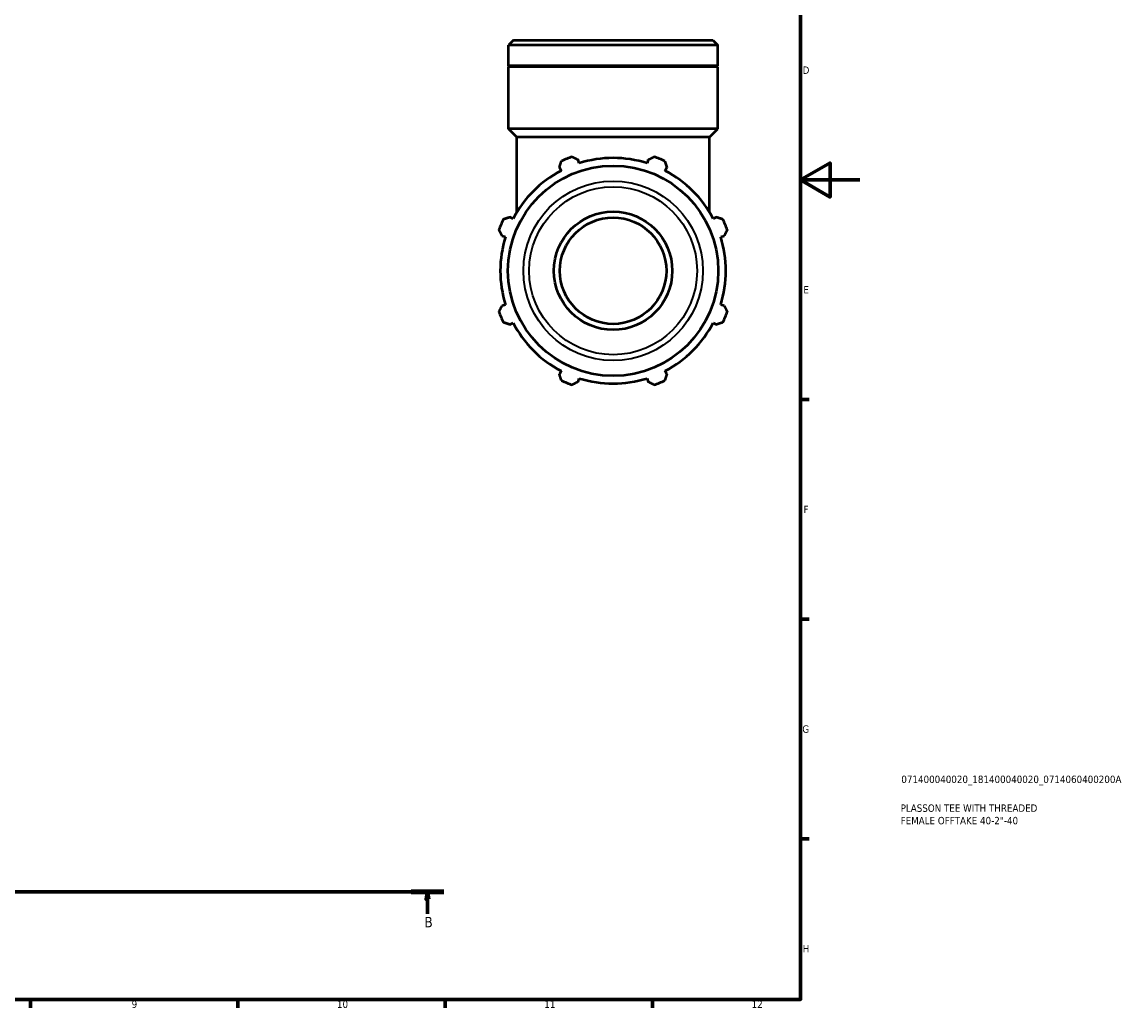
# Model space of a CAD drawing. Header units: millimetres. Extents: x 0 to 931, y 0 to 947.
# Tile 4 of 6: x 558 to 931, y 17 to 350. Entities that reach past the tile are written whole.
import ezdxf

# ---------------------------------------------------------------- set-up
doc = ezdxf.new("R2010")
doc.units = ezdxf.units.MM
doc.linetypes.add('CHAIN', pattern=[0.7087, 0.4724, -0.0591, 0.1181, -0.0591])
for name, color, linetype, lineweight in [('Border (ISO)', 7, 'Continuous', 70), ('Section Line (ISO)', 7, 'CHAIN', 70), ('Title (ISO)', 7, 'Continuous', 50), ('Visible (ISO)', 7, 'Continuous', 50), ('Visible Narrow (ISO)', 7, 'Continuous', 35)]:
    doc.layers.add(name, color=color, linetype=linetype, lineweight=lineweight)
doc.styles.add('Label Text (ISO)', font='tahoma.ttf')
doc.styles.add('Note Text (ISO)', font='tahoma.ttf')

# ---------------------------------------------------------------- blocks, each defined once
blk = doc.blocks.new('Borders Default Border')
at = {"layer": 'Border (ISO)'}
for p, q in [((821, 222.75), (823.9, 222.75)), ((821, 148.5), (823.9, 148.5)), ((821, 74.25), (823.9, 74.25)), ((560.67, 20), (560.67, 17.1)), ((630.75, 20), (630.75, 17.1)), ((700.83, 20), (700.83, 17.1)), ((770.92, 20), (770.92, 17.1))]:
    blk.add_line(p, q, dxfattribs=at)
at = {"layer": 'Border (ISO)', "flags": 128}
for points in [[(20, 20), (20, 574), (821, 574), (821, 20), (20, 20)], [(841, 297), (821, 297), (831, 302.77), (831, 291.23), (821, 297)]]:
    blk.add_lwpolyline(points, dxfattribs=at)
at = {"layer": 'Border (ISO)', "color": 232, "true_color": 0xca0064, "char_height": 2.5, "attachment_point": 7, "style": 'Note Text (ISO)'}
for s, insert in [('D', (821.73, 332.88)), ('E', (821.94, 258.63)), ('F', (822, 184.38)), ('G', (821.61, 110.08)), ('H', (821.74, 35.88)), ('9', (594.88, 17.05)), ('10', (664.29, 17.05)), ('11', (734.37, 17.1)), ('12', (804.46, 17.1))]:
    blk.add_mtext(s, dxfattribs=dict(at, insert=insert))
blk = doc.blocks.new('Title Blocks ISO')
at = {"layer": 'Title (ISO)', "color": 232, "true_color": 0xca0064, "style": 'Note Text (ISO)'}
for tag, p in [('PART_NUMBER_001', (34.08, 73.13)), ('DESCRIPTION_001', (33.84, 63.4)), ('DESCRIPTION_002', (33.84, 59.18))]:
    blk.add_attdef(tag, p, '', height=2.5, dxfattribs=at)
blk = doc.blocks.new('2dTransSection0')
at = {"layer": 'Section Line (ISO)', "linetype": 'CHAIN'}
blk.add_line((242.34, 56.35), (700.37, 56.35), dxfattribs=at)
at = {"layer": 'Section Line (ISO)', "linetype": 'Continuous', "lineweight": 140}
blk.add_line((689.42, 56.35), (700.37, 56.35), dxfattribs=at)
at = {"layer": 'Section Line (ISO)', "linetype": 'Continuous'}
for p, q in [((694.9, 56.35), (694.4, 53.85)), ((694.9, 53.85), (694.9, 56.35)), ((695.4, 53.85), (694.9, 56.35)), ((694.4, 53.85), (695.4, 53.85)), ((694.9, 48.93), (694.9, 53.85))]:
    blk.add_line(p, q, dxfattribs=at)
at = {"layer": 'Section Line (ISO)', "linetype": 'Continuous', "flags": 128}
blk.add_lwpolyline([(695.4, 53.85), (694.9, 56.35), (694.4, 53.85), (695.4, 53.85)], dxfattribs=at)
at = {"layer": 'Section Line (ISO)'}
blk.add_solid([(695.4, 53.85), (694.9, 56.35), (694.4, 53.85), (695.4, 53.85)], dxfattribs=at)
at = {"layer": 'Section Line (ISO)', "insert": (693.83, 44.35), "char_height": 3.5, "attachment_point": 7, "style": 'Label Text (ISO)'}
blk.add_mtext('B', dxfattribs=at)

msp = doc.modelspace()

# ---------------------------------------------------------------- linework, layer by layer
at = {"layer": 'Visible (ISO)'}
for p, q in [((723.931, 344.306), (722.231, 342.606)), ((723.931, 344.306), (791.351, 344.306)), ((791.351, 344.306), (793.051, 342.606)), ((722.231, 335.606), (722.231, 342.606)), ((793.051, 342.606), (722.231, 342.606)), ((793.051, 335.606), (793.051, 342.606)), ((793.051, 335.606), (722.231, 335.606)), ((722.531, 335.306), (722.231, 335.606)), ((793.051, 335.306), (722.231, 335.306)), ((722.231, 314.306), (722.231, 335.306)), ((792.751, 335.306), (793.051, 335.606)), ((793.051, 314.306), (793.051, 335.306)), ((793.051, 314.306), (722.231, 314.306)), ((725.064, 311.473), (722.231, 314.306)), ((790.218, 311.473), (793.051, 314.306)), ((790.218, 311.473), (725.064, 311.473)), ((725.064, 286.121), (725.064, 311.473)), ((790.218, 286.121), (790.218, 311.473)), ((746.175, 302.671), (745.805, 303.844)), ((769.477, 303.844), (769.107, 302.671)), ((739.466, 301.219), (740.034, 300.128)), ((775.247, 300.128), (775.815, 301.219)), ((723.819, 283.912), (722.728, 284.48)), ((792.554, 284.48), (791.463, 283.912)), ((720.103, 278.142), (721.276, 277.772)), ((794.006, 277.772), (795.179, 278.142)), ((721.276, 254.84), (720.103, 254.47)), ((795.179, 254.47), (794.006, 254.84)), ((722.728, 248.132), (723.819, 248.7)), ((791.463, 248.7), (792.554, 248.132)), ((740.034, 232.484), (739.466, 231.393)), ((775.815, 231.393), (775.247, 232.484)), ((745.805, 228.768), (746.175, 229.941)), ((769.107, 229.941), (769.477, 228.768))]:
    msp.add_line(p, q, dxfattribs=at)
for radius in [35.535, 20, 18]:
    msp.add_circle((757.641, 266.306), radius, dxfattribs=at)
for radius, start, end in [(41, 109.79198, 115.20802), (38.13, 72.5, 107.5), (41, 64.79198, 70.20802), (38.13, 117.5, 152.5), (38.13, 27.5, 62.5), (41, 154.79198, 160.20802), (41, 19.79198, 25.20802), (38.13, 162.5, 197.5), (38.13, 342.5, 17.5), (41, 199.79198, 205.20802), (41, 334.79198, 340.20802), (38.13, 207.5, 242.5), (38.13, 297.5, 332.5), (41, 244.79198, 250.20802), (38.13, 252.5, 287.5), (41, 289.79198, 295.20802)]:
    msp.add_arc((757.641, 266.306), radius, start, end, dxfattribs=at)
for points, weights in [([(739.466, 301.219), (739.815, 302.288), (740.179, 303.401)], [1.00222338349, 1.00151994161, 1]), ([(743.758, 304.884), (744.802, 304.354), (745.805, 303.844)], [1, 1.00151994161, 1.00222338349]), ([(769.477, 303.844), (770.479, 304.354), (771.524, 304.884)], [1.00222338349, 1.00151994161, 1]), ([(775.103, 303.401), (775.466, 302.288), (775.815, 301.219)], [1, 1.00151994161, 1.00222338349]), ([(720.545, 283.768), (721.659, 284.132), (722.728, 284.48)], [1, 1.00151994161, 1.00222338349]), ([(792.554, 284.48), (793.623, 284.132), (794.736, 283.768)], [1.00222338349, 1.00151994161, 1]), ([(720.103, 278.142), (719.593, 279.144), (719.063, 280.189)], [1.00222338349, 1.00151994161, 1]), ([(796.219, 280.189), (795.688, 279.144), (795.179, 278.142)], [1, 1.00151994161, 1.00222338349]), ([(719.063, 252.423), (719.593, 253.468), (720.103, 254.47)], [1, 1.00151994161, 1.00222338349]), ([(795.179, 254.47), (795.688, 253.468), (796.219, 252.423)], [1.00222338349, 1.00151994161, 1]), ([(722.728, 248.132), (721.659, 248.48), (720.545, 248.844)], [1.00222338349, 1.00151994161, 1]), ([(794.736, 248.844), (793.623, 248.48), (792.554, 248.132)], [1, 1.00151994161, 1.00222338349]), ([(740.179, 229.211), (739.815, 230.324), (739.466, 231.393)], [1, 1.00151994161, 1.00222338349]), ([(775.815, 231.393), (775.466, 230.324), (775.103, 229.211)], [1.00222338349, 1.00151994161, 1]), ([(745.805, 228.768), (744.802, 228.258), (743.758, 227.728)], [1.00222338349, 1.00151994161, 1]), ([(771.524, 227.728), (770.479, 228.258), (769.477, 228.768)], [1, 1.00151994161, 1.00222338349])]:
    msp.add_rational_spline(points, weights, degree=2, dxfattribs=at)
at = {"layer": 'Visible Narrow (ISO)'}
for radius in [30.337, 28.38]:
    msp.add_circle((757.641, 266.306), radius, dxfattribs=at)

# ---------------------------------------------------------------- block references
msp.add_blockref('Borders Default Border', (0, 0))
msp.add_blockref('Title Blocks ISO', (821, 20)).add_auto_attribs({'PART_NUMBER_001': '071400040020_181400040020_0714060400200A', 'DESCRIPTION_001': 'PLASSON TEE WITH THREADED', 'DESCRIPTION_002': 'FEMALE OFFTAKE 40-2"-40'})
at = {"layer": 'Section Line (ISO)'}
msp.add_blockref('2dTransSection0', (0, 0), dxfattribs=at)

doc.saveas('drawing.dxf')
